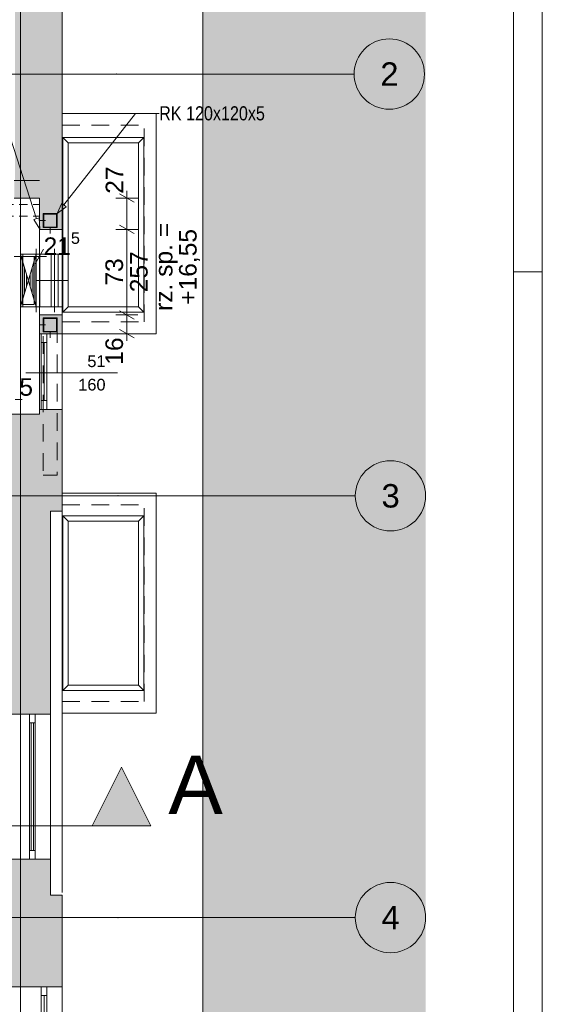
# Paper-space layout 'A-35 RZUT - PIĘTRO 5' of a CAD drawing. Header units: millimetres. Extents: x 0 to 800, y 0 to 500.
# Tile 17 of 18: x 711 to 800, y 172 to 340. Entities that reach past the tile are written whole.
import ezdxf
from ezdxf.xclip import XClip

# ---------------------------------------------------------------- set-up
doc = ezdxf.new("R2010")
doc.units = ezdxf.units.MM
doc.header["$MEASUREMENT"] = 0
doc.header["$XCLIPFRAME"] = 0
for name, pattern in [('ACAD_ISO03W100', [300, 120, -180]), ('DASHDOT', [254, 127, -63.5, 0, -63.5]), ('DASHDOTX2', [1000, 500, -250, 0, -250]), ('Dashed 01', [1.2, 0.7, -0.5]), ('DOT2', [3, 0.5, -2.5]), ('Przer. długie kreski', [2.5, 1.5, -1]), ('PRZERYWANA_DU_A', [550, 350, -200])]:
    doc.linetypes.add(name, pattern=pattern)
for name, color, linetype, lineweight in [('0_Nr_pióra__2', 8, 'Continuous', 13), ('A_Arkusz_Nr_pióra__1', 7, 'Continuous', 20), ('A_linie przekroju_Nr_pióra__1', 7, 'Continuous', 20), ('A_stolarka_Nr_pióra__3', 252, 'Continuous', 13), ('A_wymiary_Nr_pióra__1', 7, 'Continuous', 20), ('A_wymiary_Nr_pióra__2', 8, 'Continuous', 13), ('A_ściany_Nr_pióra__1', 7, 'Continuous', 20), ('FLUID-NP1-SYM_Nr_pióra__2', 8, 'Continuous', 13), ('FLUID-NP1_Nr_pióra__3', 252, 'Continuous', 13), ('FLUID-NP1_Nr_pióra__5', 250, 'Continuous', 18)]:
    doc.layers.add(name, color=color, linetype=linetype, lineweight=lineweight)
for name, color, linetype, lineweight, true_color in [('A_Arkusz_Nr_pióra__237', 7, 'Continuous', 5, 0x343434), ('A_konstrukcja stalowa_Nr_pióra__10', 7, 'Continuous', 13, 0x4b4b4b), ('A_opis_Nr_pióra__255', 7, 'Continuous', 15, 0x242424), ('A_opis_Nr_pióra__8', 7, 'Continuous', 13, 0x4c4c4c), ('A_osie_Nr_pióra__16', 7, 'Continuous', 5, 0x0f0f0f), ('A_osie_Nr_pióra__76', 7, 'Continuous', 5, 0x2d2d2d), ('A_sanitarne_Nr_pióra__6', 7, 'Continuous', 13, 0xa9a9a9), ('A_wyposażenie_Nr_pióra__150', 7, 'Continuous', 5, 0x585858), ('A_ściany_Nr_pióra__10', 7, 'Continuous', 13, 0x4b4b4b), ('A_ściany_Nr_pióra__19', 7, 'Continuous', 5, 0x191919), ('FLUID-NP1_Nr_pióra__14', 7, 'Continuous', 5, 0x1e1e1e), ('Okna Archicada_Nr_pióra__19', 7, 'Continuous', 5, 0x191919)]:
    doc.layers.add(name, color=color, linetype=linetype, lineweight=lineweight, true_color=true_color)
for name, color, linetype in [('A_konstrukcja stalowa', 7, 'Continuous'), ('A_linie przekroju', 7, 'Continuous'), ('A_podrys', 7, 'Continuous'), ('A_ściany', 7, 'Continuous')]:
    doc.layers.add(name, color=color, linetype=linetype)
doc.styles.add('STYL_AUTOMATYCZNY_1', font='arial.ttf')
doc.styles.add('STYL_AUTOMATYCZNY_2', font='ARIALN.TTF')
doc.styles.add('STYL_AUTOMATYCZNY_5', font='arial.ttf')

# ---------------------------------------------------------------- blocks, each defined once
blk = doc.blocks.new('Rysunek_2_2', base_point=(-3499.63, -631.4))
at = {"linetype": 'Continuous', "lineweight": 0, "true_color": 0x484848}
blk.add_hatch(color=251, dxfattribs=at).paths.add_polyline_path([(780.1, 478.17), (549.97, 478.17), (549.97, 454.37), (742.1, 454.37), (742.1, 136.75), (549.97, 136.75), (549.97, 126.75), (780.1, 126.75)])
at = {"layer": 'A_konstrukcja stalowa', "linetype": 'Continuous', "lineweight": 0, "true_color": 0x252525}
h = blk.add_hatch(color=250, dxfattribs=at)
h.paths.add_polyline_path([(714.85, 304.53), (717.25, 304.53), (717.25, 306.93), (714.85, 306.93)])
h.paths.add_polyline_path([(714.95, 304.63), (714.95, 306.83), (717.15, 306.83), (717.15, 304.63)], flags=0)
h = blk.add_hatch(color=250, dxfattribs=at)
h.paths.add_polyline_path([(714.85, 286.73), (717.25, 286.73), (717.25, 289.13), (714.85, 289.13)])
h.paths.add_polyline_path([(714.95, 286.83), (714.95, 289.03), (717.15, 289.03), (717.15, 286.83)], flags=0)
at = {"layer": 'A_linie przekroju', "linetype": 'Continuous', "lineweight": 0, "true_color": 0x000000}
blk.add_hatch(color=18, dxfattribs=at).paths.add_polyline_path([(733.19, 202.41), (728.19, 212.41), (723.19, 202.41)])
at = {"layer": 'A_ściany', "linetype": 'Continuous', "lineweight": 0, "true_color": 0x000000}
for points in [[(710.06, 436.87), (710.06, 312.59), (718.1, 312.59), (718.1, 446.37)], [(709.92, 312.59), (709.92, 309.59), (714.2, 309.59), (714.2, 312.59)], [(714.2, 304.23), (716.8, 304.23), (718.1, 304.23), (718.1, 312.59), (714.2, 312.59)], [(714.2, 286.43), (718.1, 286.43), (718.1, 289.63), (716.8, 289.63), (714.2, 289.63)], [(709.1, 272.71), (709.1, 268.23), (718.1, 256.13), (718.1, 272.71)], [(714.2, 272.71), (718.1, 272.71), (718.1, 273.51), (714.2, 273.51)], [(709.1, 268.23), (704.44, 268.23), (704.44, 256.13), (718.1, 256.13)], [(708.06, 221.49), (716.1, 221.49), (716.1, 256.13), (708.06, 256.13)], [(708.06, 190.59), (716.1, 190.59), (716.1, 196.73), (708.06, 196.73)], [(647.86, 183.05), (707.54, 183.05), (718.1, 190.59), (647.86, 190.59)], [(707.54, 174.95), (718.1, 174.95), (718.1, 190.59), (707.54, 183.05)]]:
    blk.add_hatch(color=18, dxfattribs=at).paths.add_polyline_path(points)
at = {"layer": '0_Nr_pióra__2', "color": 8, "linetype": 'PRZERYWANA_DU_A', "lineweight": 13, "ltscale": 2, "flags": 128}
blk.add_lwpolyline([(549.97, 136.75), (742.1, 136.75), (742.1, 454.37), (549.97, 454.37)], dxfattribs=at)
at = {"layer": 'A_konstrukcja stalowa_Nr_pióra__10', "color": 251, "linetype": 'DOT2', "lineweight": 13, "ltscale": 2, "true_color": 0x4b4b4b}
for p, q in [((716.05, 303.53), (716.05, 307.93)), ((714.25, 305.73), (717.85, 305.73)), ((716.05, 285.73), (716.05, 290.13)), ((714.25, 287.93), (717.85, 287.93))]:
    blk.add_line(p, q, dxfattribs=at)
at = {"layer": 'A_konstrukcja stalowa_Nr_pióra__10', "color": 251, "linetype": 'Continuous', "lineweight": 13, "ltscale": 2, "true_color": 0x4b4b4b}
for p, q in [((717.25, 306.93), (714.85, 306.93)), ((714.85, 306.93), (714.85, 304.53)), ((714.95, 304.63), (714.95, 306.83)), ((714.95, 306.83), (717.15, 306.83)), ((717.15, 306.83), (717.15, 304.63)), ((717.25, 304.53), (717.25, 306.93)), ((714.85, 304.53), (717.25, 304.53)), ((717.15, 304.63), (714.95, 304.63)), ((717.25, 289.13), (714.85, 289.13)), ((714.85, 289.13), (714.85, 286.73)), ((717.25, 286.73), (717.25, 289.13)), ((714.95, 286.83), (714.95, 289.03)), ((714.95, 289.03), (717.15, 289.03)), ((717.15, 289.03), (717.15, 286.83)), ((714.85, 286.73), (717.25, 286.73)), ((717.15, 286.83), (714.95, 286.83))]:
    blk.add_line(p, q, dxfattribs=at)
at = {"layer": 'A_konstrukcja stalowa_Nr_pióra__10', "color": 251, "linetype": 'Przer. długie kreski', "lineweight": 13, "ltscale": 2, "true_color": 0x4b4b4b, "flags": 128}
blk.add_lwpolyline([(714.85, 262.25), (717.25, 262.25), (717.25, 286.73), (714.85, 286.73)], close=True, dxfattribs=at)
at = {"layer": 'A_linie przekroju_Nr_pióra__1', "color": 7, "linetype": 'ACAD_ISO03W100', "lineweight": 20, "ltscale": 2}
blk.add_line((549.97, 202.41), (723.19, 202.41), dxfattribs=at)
at = {"layer": 'A_linie przekroju_Nr_pióra__1', "color": 7, "linetype": 'Continuous', "lineweight": 20, "ltscale": 2, "flags": 128}
blk.add_lwpolyline([(733.19, 202.41), (723.19, 202.41), (728.19, 212.41)], close=True, dxfattribs=at)
at = {"layer": 'A_opis_Nr_pióra__255', "color": 250, "linetype": 'Continuous', "lineweight": 15, "ltscale": 2, "true_color": 0x242424}
for p, q in [((713.71, 306.06), (708.06, 323.5)), ((718.4, 308.4), (730.61, 324.03)), ((730.61, 324.03), (734.64, 324.03)), ((717.25, 306.93), (718.01, 308.71)), ((717.25, 306.93), (718.79, 308.09)), ((718.01, 308.71), (718.79, 308.09)), ((713.24, 305.9), (714.19, 306.21)), ((714.29, 304.28), (714.19, 306.21)), ((714.29, 304.28), (713.24, 305.9))]:
    blk.add_line(p, q, dxfattribs=at)
at = {"layer": 'A_osie_Nr_pióra__16', "color": 250, "linetype": 'DASHDOTX2', "lineweight": 5, "ltscale": 2, "true_color": 0x0f0f0f}
for p, q in [((710.96, 425.66), (710.96, 126.75)), ((727.4, 330.75), (549.97, 330.75)), ((727.4, 330.75), (767.9, 330.75)), ((727.6, 258.75), (549.97, 258.75)), ((727.6, 258.75), (768.1, 258.75)), ((727.6, 186.75), (549.97, 186.75)), ((727.6, 186.75), (768.1, 186.75))]:
    blk.add_line(p, q, dxfattribs=at)
for p in [(727.4, 330.75), (727.4, 330.75), (727.6, 258.75), (727.6, 258.75), (727.6, 186.75), (727.6, 186.75)]:
    blk.add_point(p, dxfattribs=at)
at = {"layer": 'A_osie_Nr_pióra__76', "color": 250, "linetype": 'Continuous', "lineweight": 5, "ltscale": 2, "true_color": 0x2d2d2d}
for centre in [(773.9, 330.75), (774.1, 258.75), (774.1, 186.75)]:
    blk.add_circle(centre, 6, dxfattribs=at)
at = {"layer": 'A_sanitarne_Nr_pióra__6', "color": 253, "linetype": 'Continuous', "lineweight": 13, "ltscale": 2, "true_color": 0xa9a9a9}
for p, q in [((718.2, 319.93), (732, 319.93)), ((718.2, 319.93), (719.1, 319.03)), ((718.2, 290.13), (718.2, 319.93)), ((732, 319.93), (731.1, 319.03)), ((732, 319.93), (732, 290.13)), ((719.1, 319.03), (719.1, 291.03)), ((719.1, 319.03), (731.1, 319.03)), ((731.1, 319.03), (731.1, 291.03)), ((716.8, 290.13), (716.8, 300.93)), ((718.2, 300.03), (716.8, 300.03)), ((717.4, 291.03), (717.4, 300.03)), ((718.2, 291.03), (716.8, 291.03)), ((718.2, 290.13), (719.1, 291.03)), ((719.1, 291.03), (731.1, 291.03)), ((731.1, 291.03), (732, 290.13)), ((732, 290.13), (718.2, 290.13)), ((718.22, 255.33), (719.12, 254.43)), ((718.22, 255.33), (718.22, 225.53)), ((732.02, 255.33), (718.22, 255.33)), ((719.12, 226.43), (719.12, 254.43)), ((731.12, 254.43), (719.12, 254.43)), ((732.02, 255.33), (731.12, 254.43)), ((731.12, 226.43), (731.12, 254.43)), ((732.02, 225.53), (732.02, 255.33)), ((719.12, 226.43), (718.22, 225.53)), ((718.22, 225.53), (732.02, 225.53)), ((731.12, 226.43), (719.12, 226.43)), ((732.02, 225.53), (731.12, 226.43))]:
    blk.add_line(p, q, dxfattribs=at)
at = {"layer": 'A_sanitarne_Nr_pióra__6', "color": 253, "linetype": 'DASHDOT', "lineweight": 13, "ltscale": 2, "true_color": 0xa9a9a9}
blk.add_line((719.1, 295.53), (716.8, 295.53), dxfattribs=at)
at = {"layer": 'A_stolarka_Nr_pióra__3', "color": 252, "linetype": 'Continuous', "lineweight": 13, "ltscale": 2}
blk.add_line((727.55, 279.73), (711.88, 279.73), dxfattribs=at)
at = {"layer": 'A_wymiary_Nr_pióra__1', "color": 7, "linetype": 'Continuous', "lineweight": 20, "ltscale": 2}
for p, q in [((730.36, 308.87), (727.86, 310.31)), ((727.86, 304.95), (730.36, 303.51)), ((713.48, 298.34), (714.92, 300.84)), ((727.86, 290.35), (730.36, 288.91)), ((727.86, 287.15), (730.36, 285.71))]:
    blk.add_line(p, q, dxfattribs=at)
at = {"layer": 'A_wymiary_Nr_pióra__2', "color": 8, "linetype": 'Continuous', "lineweight": 13, "ltscale": 2}
for p, q in [((730.99, 309.59), (727.24, 309.59)), ((729.11, 309.59), (729.11, 310.81)), ((729.11, 304.23), (729.11, 309.59)), ((730.99, 304.23), (727.24, 304.23)), ((729.11, 289.63), (729.11, 304.23)), ((714.2, 297.71), (714.2, 301.46)), ((709.92, 299.59), (714.2, 299.59)), ((714.2, 299.59), (715.42, 299.59)), ((730.99, 289.63), (727.24, 289.63)), ((729.11, 286.43), (729.11, 289.63)), ((730.99, 286.43), (727.24, 286.43)), ((729.11, 285.21), (729.11, 286.43)), ((710.06, 275.19), (711.28, 275.19))]:
    blk.add_line(p, q, dxfattribs=at)
at = {"layer": 'A_wyposażenie_Nr_pióra__150', "color": 251, "linetype": 'Dashed 01', "lineweight": 5, "ltscale": 2, "true_color": 0x585858}
for p, q in [((549.97, 308.47), (714.2, 308.47)), ((549.97, 306.47), (714.2, 306.47))]:
    blk.add_line(p, q, dxfattribs=at)
at = {"layer": 'A_ściany_Nr_pióra__1', "color": 7, "linetype": 'Continuous', "lineweight": 20, "ltscale": 2}
for p, q in [((716.8, 304.23), (714.2, 304.23)), ((716.8, 304.23), (718.1, 304.23)), ((716.8, 289.63), (714.2, 289.63)), ((716.8, 289.63), (718.1, 289.63)), ((718.1, 286.43), (714.2, 286.43)), ((718.1, 273.51), (714.2, 273.51)), ((718.1, 256.13), (718.1, 191.01)), ((716.1, 221.49), (708.06, 221.49)), ((716.1, 221.49), (716.1, 196.73)), ((716.1, 196.73), (708.06, 196.73)), ((718.1, 174.95), (707.54, 174.95))]:
    blk.add_line(p, q, dxfattribs=at)
at = {"layer": 'A_ściany_Nr_pióra__1', "color": 7, "linetype": 'Continuous', "lineweight": 20, "ltscale": 2, "flags": 128}
for points in [[(718.1, 312.59), (718.1, 446.37)], [(714.2, 312.59), (709.92, 312.59)], [(710.06, 312.59), (714.2, 312.59)], [(718.1, 304.23), (718.1, 312.59)], [(709.92, 309.59), (714.2, 309.59)], [(714.2, 309.59), (714.2, 304.23)], [(714.2, 289.63), (714.2, 286.43)], [(718.1, 286.43), (718.1, 289.63)], [(714.2, 286.43), (714.2, 272.71)], [(718.1, 286.43), (714.2, 286.43)], [(718.1, 272.71), (718.1, 286.43)], [(714.2, 272.71), (709.1, 272.71)], [(714.2, 273.51), (714.2, 272.71)], [(718.1, 272.71), (718.1, 273.51)], [(718.1, 256.13), (718.1, 272.71)], [(716.1, 221.49), (716.1, 256.13)], [(716.1, 256.13), (718.1, 256.13)], [(716.1, 190.59), (716.1, 196.73)], [(718.1, 190.59), (716.1, 190.59)], [(718.1, 174.95), (718.1, 190.59)]]:
    blk.add_lwpolyline(points, dxfattribs=at)
at = {"layer": 'A_ściany_Nr_pióra__10', "color": 251, "linetype": 'Continuous', "lineweight": 13, "ltscale": 2, "true_color": 0x4b4b4b}
for p, q in [((718.1, 324.03), (734.1, 324.03)), ((734.1, 286.43), (734.1, 324.03)), ((718.1, 286.43), (734.1, 286.43)), ((718.1, 259.23), (734.1, 259.23)), ((734.1, 221.63), (734.1, 259.23)), ((718.1, 221.63), (734.1, 221.63))]:
    blk.add_line(p, q, dxfattribs=at)
at = {"layer": 'A_ściany_Nr_pióra__10', "color": 251, "linetype": 'Przer. długie kreski', "lineweight": 13, "ltscale": 2, "true_color": 0x4b4b4b}
for p, q in [((718.1, 322.03), (732.1, 322.03)), ((732.1, 288.43), (732.1, 322.03)), ((718.1, 288.43), (732.1, 288.43)), ((718.1, 257.23), (732.1, 257.23)), ((732.1, 223.63), (732.1, 257.23)), ((718.1, 223.63), (732.1, 223.63))]:
    blk.add_line(p, q, dxfattribs=at)
at = {"layer": 'A_ściany_Nr_pióra__19', "color": 250, "linetype": 'Continuous', "lineweight": 5, "ltscale": 2, "true_color": 0x191919}
for p, q in [((714.2, 286.43), (714.2, 273.51)), ((718.1, 273.51), (718.1, 286.43)), ((718.1, 139.75), (718.1, 174.95))]:
    blk.add_line(p, q, dxfattribs=at)
at = {"layer": 'FLUID-NP1-SYM_Nr_pióra__2', "color": 8, "linetype": 'DASHDOT', "lineweight": 13, "ltscale": 2}
for p in [(716.8, 295.53), (713.66, 295.53)]:
    blk.add_line(p, (713.66, 295.53), dxfattribs=at)
at = {"layer": 'FLUID-NP1_Nr_pióra__14', "color": 250, "linetype": 'Continuous', "lineweight": 5, "ltscale": 2, "true_color": 0x1e1e1e}
for p, q in [((710.96, 290.13), (710.96, 300.93)), ((713.66, 290.13), (713.66, 300.93)), ((713.66, 290.13), (713.66, 300.93)), ((716.8, 290.13), (716.8, 300.93))]:
    blk.add_line(p, q, dxfattribs=at)
at = {"layer": 'FLUID-NP1_Nr_pióra__3', "color": 252, "linetype": 'Continuous', "lineweight": 13, "ltscale": 2}
for p, q in [((710.96, 291.03), (713.66, 300.03)), ((713.66, 291.03), (710.96, 300.03)), ((710.96, 300.03), (710.96, 300.03)), ((711.04, 291.3), (711.04, 299.76)), ((713.31, 299.63), (711.31, 299.63)), ((711.31, 299.63), (711.31, 291.43)), ((713.31, 291.43), (713.31, 299.63)), ((713.58, 291.3), (713.58, 299.76)), ((714.26, 291.03), (714.26, 300.03)), ((716.2, 291.03), (716.2, 300.03)), ((711.36, 292.35), (711.36, 298.7)), ((711.68, 293.41), (711.68, 297.65)), ((712.95, 293.41), (712.95, 297.65)), ((713.27, 292.35), (713.27, 298.7)), ((712, 294.47), (712, 296.59)), ((712.63, 294.47), (712.63, 296.59)), ((710.96, 291.03), (713.66, 291.03)), ((713.66, 291.03), (710.96, 291.03)), ((711.31, 291.43), (713.31, 291.43)), ((711.31, 291.03), (713.31, 291.03)), ((713.31, 291.03), (711.31, 291.03))]:
    blk.add_line(p, q, dxfattribs=at)
at = {"layer": 'FLUID-NP1_Nr_pióra__5', "color": 250, "linetype": 'Continuous', "lineweight": 18, "ltscale": 2}
for p, q in [((710.96, 300.03), (710.96, 300.43)), ((713.66, 300.03), (710.96, 300.03)), ((710.96, 300.03), (710.96, 291.03)), ((711.36, 300.03), (710.96, 300.03)), ((711.36, 291.03), (711.36, 300.03)), ((716.8, 300.03), (713.66, 300.03)), ((710.96, 291.03), (713.66, 291.03)), ((710.96, 291.03), (711.36, 291.03)), ((710.96, 290.63), (710.96, 291.03)), ((716.8, 291.03), (713.66, 291.03))]:
    blk.add_line(p, q, dxfattribs=at)
at = {"layer": 'Okna Archicada_Nr_pióra__19', "color": 250, "linetype": 'Continuous', "lineweight": 5, "ltscale": 2, "true_color": 0x191919}
for p, q in [((716.8, 304.23), (714.2, 304.23)), ((714.2, 304.23), (714.2, 289.63)), ((716.8, 304.23), (718.1, 304.23)), ((718.1, 304.23), (718.1, 289.63)), ((716.8, 289.63), (714.2, 289.63)), ((716.8, 289.63), (718.1, 289.63)), ((714.5, 273.51), (714.5, 286.43)), ((714.5, 286.43), (715.5, 286.43)), ((715.5, 286.43), (715.5, 273.51)), ((714.5, 284.93), (715.5, 284.93)), ((715, 275.01), (715, 284.93)), ((714.5, 275.01), (715.5, 275.01)), ((715.5, 273.51), (714.5, 273.51)), ((712.5, 196.73), (712.5, 221.49)), ((713.5, 196.73), (713.5, 221.49)), ((713.5, 219.99), (712.5, 219.99)), ((712.8, 198.23), (712.8, 219.99)), ((713.2, 198.23), (713.2, 219.99)), ((713.5, 198.23), (712.5, 198.23)), ((714.5, 139.75), (714.5, 174.95)), ((714.5, 174.95), (715.5, 174.95)), ((715.5, 174.95), (715.5, 139.75)), ((714.5, 173.45), (715.5, 173.45)), ((715, 141.25), (715, 173.45))]:
    blk.add_line(p, q, dxfattribs=at)
at = {"layer": 'A_linie przekroju_Nr_pióra__1', "color": 7, "linetype": 'Continuous', "lineweight": 20, "insert": (736.19, 204.41), "char_height": 10, "attachment_point": 7, "style": 'STYL_AUTOMATYCZNY_1'}
blk.add_mtext('\\A1;{\\pql;\\pt0;\\fArial|b0|i0|c238|p0;\\W1.000000;A}', dxfattribs=at)
at = {"layer": 'A_opis_Nr_pióra__8', "color": 251, "linetype": 'Continuous', "lineweight": 13, "true_color": 0x4c4c4c, "insert": (734.64, 324.03), "char_height": 2.4, "attachment_point": 4, "style": 'STYL_AUTOMATYCZNY_2'}
blk.add_mtext('\\A1;{\\pql;\\fArial Narrow|b0|i0|c238|p0;\\W1.000000;RK 120x120x5}', dxfattribs=at)
at = {"layer": 'A_osie_Nr_pióra__76', "color": 250, "linetype": 'Continuous', "lineweight": 5, "true_color": 0x2d2d2d, "char_height": 4, "attachment_point": 1, "style": 'STYL_AUTOMATYCZNY_1'}
for s, insert in [('\\A1;{\\pql;\\pt0;\\fArial|b0|i0|c238|p0;\\W1.000000;2}', (772.37, 332.75)), ('\\A1;{\\pql;\\pt0;\\fArial|b0|i0|c238|p0;\\W1.000000;3}', (772.57, 260.75)), ('\\A1;{\\pql;\\pt0;\\fArial|b0|i0|c238|p0;\\W1.000000;4}', (772.57, 188.75))]:
    blk.add_mtext(s, dxfattribs=dict(at, insert=insert))
at = {"layer": 'A_stolarka_Nr_pióra__3', "color": 252, "linetype": 'Continuous', "lineweight": 13, "char_height": 2, "attachment_point": 9, "style": 'STYL_AUTOMATYCZNY_1'}
for s, insert in [('\\A1;{\\pqr;\\fArial|b0|i0|c238|p0;\\W1.000000;51}', (725.49, 280.7)), ('\\A1;{\\pqr;\\fArial|b0|i0|c238|p0;\\W1.000000;160}', (725.49, 276.7))]:
    blk.add_mtext(s, dxfattribs=dict(at, insert=insert))
at = {"layer": 'A_wymiary_Nr_pióra__1', "color": 7, "linetype": 'Continuous', "lineweight": 20, "char_height": 3, "attachment_point": 7, "rotation": 90, "style": 'STYL_AUTOMATYCZNY_5'}
for s, insert, width in [('\\A1;{\\pql;\\fArial|b0|i0|c238|p0;\\W1.000000;27}', (728.51, 310.31), 4.5763), ('\\A1;{\\pql;\\fArial|b0|i0|c238|p0;\\W1.000000;257}', (732.71, 293.5), 6.8645), ('\\A1;{\\pql;\\fArial|b0|i0|c238|p0;\\W1.000000;73}', (728.51, 294.64), 4.5763), ('\\A1;{\\pql;\\fArial|b0|i0|c238|p0;\\W1.000000;16}', (728.51, 281.13), 4.5763)]:
    blk.add_mtext(s, dxfattribs=dict(at, insert=insert, width=width))
at = {"layer": 'A_wymiary_Nr_pióra__1', "color": 7, "linetype": 'Continuous', "lineweight": 20, "insert": (714.92, 298.99), "char_height": 3, "attachment_point": 7, "style": 'STYL_AUTOMATYCZNY_1'}
blk.add_mtext('\\A1;{\\pql;\\fArial|b0|i0|c238|p0;\\W1.000000;21\\fArial|b0|i0|c238|p0;\\W1.000000;\\A1{\\H.66x;\\S5^  ;}}', dxfattribs=at)
at = {"layer": 'A_wymiary_Nr_pióra__1', "color": 7, "linetype": 'Continuous', "lineweight": 20, "insert": (733.9, 297.83), "char_height": 3, "width": 15.9219, "attachment_point": 2, "rotation": 90, "line_spacing_factor": 0.825183, "style": 'STYL_AUTOMATYCZNY_5'}
blk.add_mtext('\\A1;{\\pqc;\\fArial|b0|i0|c238|p0;\\W1.000000;rz. sp. = +16,55}', dxfattribs=at)
at = {"layer": 'A_wymiary_Nr_pióra__1', "color": 7, "linetype": 'Continuous', "lineweight": 20, "insert": (710.78, 275.79), "char_height": 3, "width": 2.2882, "attachment_point": 7, "style": 'STYL_AUTOMATYCZNY_5'}
blk.add_mtext('\\A1;{\\pql;\\fArial|b0|i0|c238|p0;\\W1.000000;5}', dxfattribs=at)

psp = doc.layouts.new('A-35 RZUT - PIĘTRO 5')

# ---------------------------------------------------------------- linework, layer by layer
at = {"layer": 'A_Arkusz_Nr_pióra__1', "color": 7, "linetype": 'Continuous', "lineweight": 20}
psp.add_line((795.1, 495.1), (795.1, 4.9), dxfattribs=at)
at = {"layer": 'A_Arkusz_Nr_pióra__1', "color": 7, "linetype": 'Continuous', "lineweight": 20, "flags": 128}
psp.add_lwpolyline([(0, 500), (800, 500), (800, 0), (0, 0)], close=True, dxfattribs=at)
at = {"layer": 'A_Arkusz_Nr_pióra__237', "color": 250, "linetype": 'Continuous', "lineweight": 5, "true_color": 0x343434}
psp.add_line((795.1, 297), (800, 297), dxfattribs=at)

# ---------------------------------------------------------------- block references
at = {"layer": 'A_podrys', "color": 37, "linetype": 'Continuous', "lineweight": 5, "true_color": 0x656532}
ref = psp.add_blockref('Rysunek_2_2', (-3499.63, -631.4), dxfattribs=at)
XClip(ref).set_block_clipping_path([(549.9695795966, 126.7487186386), (780.1, 478.1668323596)])

doc.saveas('drawing.dxf')
